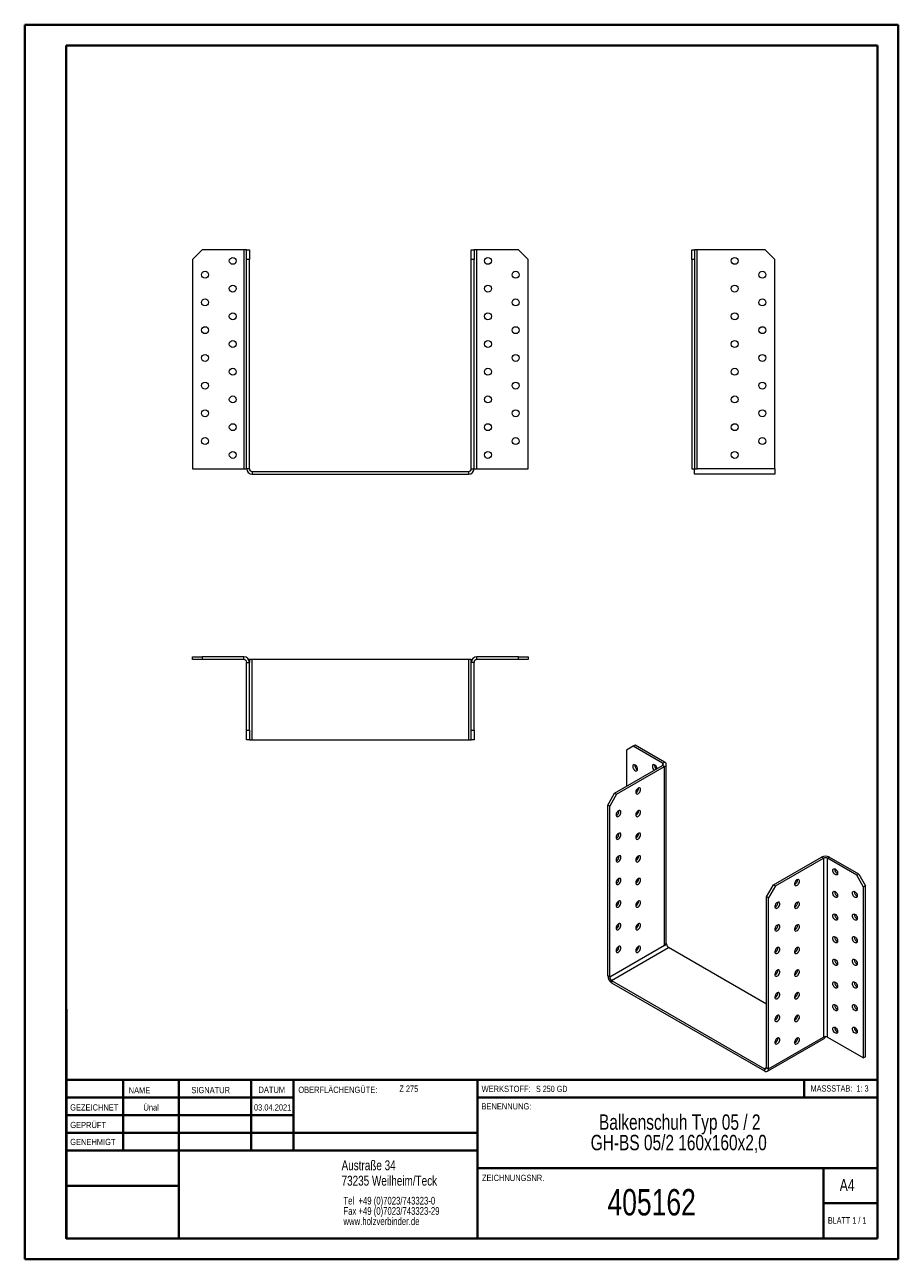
# Model space of a CAD drawing. Header units: millimetres. Extents: x 0 to 210, y 0 to 297.
import ezdxf

# ---------------------------------------------------------------- set-up
doc = ezdxf.new("R2010")
doc.units = ezdxf.units.MM
doc.styles.add('SLDTEXTSTYLE0', font='TXT', dxfattribs={"width": 0.75})
doc.styles.add('SLDTEXTSTYLE1', font='TXT', dxfattribs={"width": 0.681818})
doc.styles.add('SLDTEXTSTYLE2', font='TXT', dxfattribs={"width": 0.7})
doc.styles.add('SLDTEXTSTYLE3', font='TXT', dxfattribs={"width": 0.6875})

# ---------------------------------------------------------------- blocks, each defined once
blk = doc.blocks.new('SW_NOTE_0')
at = {"color": 0, "linetype": 'Continuous', "lineweight": 0, "char_height": 1.8521, "attachment_point": 1, "style": 'SLDTEXTSTYLE0'}
for s, insert in [('Tel  +49 (0)7023/743323-0', (0, 2.39)), ('Fax +49 (0)7023/743323-29', (0, -0.08)), ('www.holzverbinder.de', (0, -2.55))]:
    blk.add_mtext(s, dxfattribs=dict(at, insert=insert))
blk = doc.blocks.new('SW_NOTE_1')
at = {"color": 0, "linetype": 'Continuous', "lineweight": 0, "char_height": 3.7042, "attachment_point": 2, "style": 'SLDTEXTSTYLE0'}
for s, insert in [('Balkenschuh Typ 05 / 2', (26.74, 4.77)), ('GH-BS 05/2 160x160x2,0', (26.5, -0.16))]:
    blk.add_mtext(s, dxfattribs=dict(at, insert=insert))

msp = doc.modelspace()

# ---------------------------------------------------------------- linework, layer by layer
at = {"color": 7, "linetype": 'Continuous', "lineweight": 40}
for p, q in [((0.08, 0.21), (0.08, 297.21)), ((0.08, 297.21), (210.08, 297.21)), ((210.08, 0.21), (210.08, 297.21)), ((210.08, 292.21), (210.08, 297.21)), ((10.08, 292.21), (205.08, 292.21)), ((10.08, 5.21), (10.08, 292.21)), ((205.08, 5.21), (205.08, 292.21)), ((10.11, 60.37), (10.11, 5.12)), ((205.08, 43.37), (10.11, 43.37)), ((23.71, 43.37), (23.71, 26.37)), ((37.1, 43.37), (37.1, 5.12)), ((54.51, 43.37), (54.51, 26.37)), ((64.71, 26.37), (64.71, 43.37)), ((108.91, 43.37), (108.91, 5.12)), ((187.47, 39.12), (187.47, 43.37)), ((64.71, 39.1), (10.11, 39.1)), ((205.08, 39.12), (108.91, 39.12)), ((64.71, 34.87), (10.11, 34.87)), ((108.91, 30.62), (10.11, 30.62)), ((108.91, 26.37), (10.11, 26.37)), ((108.91, 22.12), (205.08, 22.12)), ((192.08, 5.21), (192.08, 22.21)), ((37.1, 17.87), (10.11, 17.87)), ((10.11, 13.71), (10.08, 13.71)), ((205.08, 13.71), (192.08, 13.71)), ((10.11, 9.46), (10.08, 9.46)), ((10.08, 5.21), (205.08, 5.21)), ((205.08, 5.21), (180.99, 5.21)), ((0.08, 0.21), (210.08, 0.21))]:
    msp.add_line(p, q, dxfattribs=at)
at = {"color": 7, "linetype": 'Continuous', "lineweight": 15}
for p, q in [((42.77, 243.06), (40.43, 240.73)), ((40.43, 240.73), (40.43, 190.4)), ((52.77, 243.06), (42.77, 243.06)), ((52.77, 243.06), (52.77, 190.4)), ((53.43, 243.06), (52.77, 243.06)), ((53.43, 243.06), (54.1, 243.06)), ((53.43, 240.73), (53.43, 243.06)), ((54.1, 240.73), (53.43, 240.73)), ((53.43, 190.4), (53.43, 240.73)), ((54.1, 243.06), (54.1, 240.73)), ((54.1, 190.4), (54.1, 240.73)), ((107.43, 243.06), (108.1, 243.06)), ((107.43, 240.73), (107.43, 243.06)), ((108.1, 240.73), (107.43, 240.73)), ((107.43, 190.4), (107.43, 240.73)), ((108.1, 243.06), (108.1, 240.73)), ((108.77, 243.06), (108.1, 243.06)), ((108.1, 190.4), (108.1, 240.73)), ((108.77, 190.4), (108.77, 243.06)), ((118.77, 243.06), (108.77, 243.06)), ((121.1, 240.73), (118.77, 243.06)), ((121.1, 190.4), (121.1, 240.73)), ((160.42, 243.06), (161.08, 243.06)), ((160.42, 240.73), (160.42, 243.06)), ((160.42, 240.73), (160.42, 190.4)), ((161.08, 240.73), (160.42, 240.73)), ((161.08, 243.06), (161.08, 240.73)), ((161.75, 243.06), (161.08, 243.06)), ((161.08, 240.73), (161.08, 190.4)), ((161.75, 190.4), (161.75, 243.06)), ((178.08, 243.06), (161.75, 243.06)), ((180.42, 240.73), (178.08, 243.06)), ((180.42, 190.4), (180.42, 240.73)), ((40.43, 190.4), (52.77, 190.4)), ((52.77, 190.4), (53.43, 190.4)), ((54.1, 190.4), (53.43, 190.4)), ((107.43, 190.4), (108.1, 190.4)), ((108.1, 190.4), (108.77, 190.4)), ((108.77, 190.4), (121.1, 190.4)), ((160.42, 190.4), (161.08, 190.4)), ((161.08, 190.4), (161.75, 190.4)), ((161.08, 189.06), (161.08, 190.4)), ((180.42, 190.4), (161.75, 190.4)), ((180.42, 190.4), (180.42, 189.06)), ((54.77, 189.73), (54.77, 189.06)), ((54.77, 189.73), (106.77, 189.73)), ((54.77, 189.06), (106.77, 189.06)), ((106.77, 189.73), (106.77, 189.06)), ((180.42, 189.06), (161.08, 189.06)), ((40.43, 144.49), (40.43, 145.16)), ((40.43, 145.16), (42.77, 145.16)), ((42.77, 144.49), (40.43, 144.49)), ((42.77, 145.16), (42.77, 144.49)), ((52.77, 145.16), (42.77, 145.16)), ((52.77, 144.49), (42.77, 144.49)), ((52.77, 144.49), (52.77, 145.16)), ((53.43, 143.82), (54.1, 143.82)), ((53.43, 127.49), (53.43, 143.82)), ((54.1, 144.49), (53.92, 144.49)), ((54.1, 144.49), (54.1, 143.82)), ((54.77, 144.49), (54.1, 144.49)), ((54.1, 127.49), (54.1, 143.82)), ((54.77, 125.16), (54.77, 144.49)), ((106.77, 144.49), (54.77, 144.49)), ((106.77, 144.49), (106.77, 125.16)), ((107.43, 144.49), (106.77, 144.49)), ((107.43, 144.49), (107.61, 144.49)), ((107.43, 143.82), (107.43, 144.49)), ((108.1, 143.82), (107.43, 143.82)), ((107.43, 127.49), (107.43, 143.82)), ((108.1, 127.49), (108.1, 143.82)), ((108.77, 144.49), (108.77, 145.16)), ((118.77, 145.16), (108.77, 145.16)), ((118.77, 144.49), (108.77, 144.49)), ((118.77, 144.49), (118.77, 145.16)), ((118.77, 145.16), (121.1, 145.16)), ((121.1, 144.49), (118.77, 144.49)), ((121.1, 145.16), (121.1, 144.49)), ((53.43, 127.49), (54.1, 127.49)), ((53.43, 125.16), (53.43, 127.49)), ((54.1, 125.16), (53.43, 125.16)), ((54.1, 127.49), (54.1, 125.16)), ((54.1, 125.16), (54.77, 125.16)), ((54.77, 125.16), (106.77, 125.16)), ((106.77, 125.16), (107.43, 125.16)), ((107.43, 127.49), (108.1, 127.49)), ((107.43, 125.16), (107.43, 127.49)), ((108.1, 125.16), (107.43, 125.16)), ((108.1, 127.49), (108.1, 125.16)), ((146.36, 123.63), (144.71, 122.68)), ((144.71, 122.68), (144.71, 113.97)), ((146.83, 123.9), (146.36, 123.63)), ((153.43, 119.55), (146.36, 123.63)), ((153.9, 119.82), (146.83, 123.9)), ((141.88, 112.34), (153.43, 119.01)), ((153.43, 119.55), (153.9, 119.82)), ((153.43, 119.55), (153.43, 119.01)), ((153.43, 119.01), (153.9, 118.73)), ((154.29, 76.27), (154.29, 119.28)), ((142.35, 112.07), (153.9, 118.73)), ((153.9, 75.73), (153.9, 118.73)), ((140.23, 109.48), (141.88, 112.34)), ((142.35, 112.07), (140.7, 109.21)), ((141.88, 112.34), (142.35, 112.07)), ((140.7, 109.21), (140.23, 109.48)), ((140.23, 68.38), (140.23, 109.48)), ((140.7, 68.11), (140.7, 109.21)), ((180.06, 90.3), (191.61, 96.96)), ((180.54, 90.02), (192.09, 96.69)), ((192.09, 96.69), (191.61, 96.96)), ((192.09, 96.69), (192.09, 53.69)), ((193.03, 96.69), (193.5, 96.96)), ((193.03, 53.69), (193.03, 96.69)), ((200.1, 92.61), (193.03, 96.69)), ((200.57, 92.88), (193.5, 96.96)), ((194.8, 94.04), (194.81, 94.16)), ((200.1, 92.61), (200.57, 92.88)), ((201.75, 89.75), (200.1, 92.61)), ((200.57, 92.88), (202.22, 90.02)), ((178.41, 87.44), (180.06, 90.3)), ((180.54, 90.02), (178.89, 87.17)), ((180.06, 90.3), (180.54, 90.02)), ((202.22, 90.02), (201.75, 89.75)), ((201.75, 48.65), (201.75, 89.75)), ((202.22, 48.92), (202.22, 90.02)), ((178.89, 87.17), (178.41, 87.44)), ((178.41, 46.34), (178.41, 87.44)), ((178.89, 46.07), (178.89, 87.17)), ((194.8, 88.59), (194.81, 88.71)), ((199.51, 88.59), (199.52, 88.71)), ((194.8, 83.15), (194.81, 83.27)), ((199.51, 83.15), (199.52, 83.27)), ((147.02, 80.25), (147.35, 80.06)), ((194.8, 77.71), (194.81, 77.83)), ((199.51, 77.71), (199.52, 77.83)), ((153.9, 75.73), (140.7, 68.11)), ((141.17, 67.29), (154.84, 75.19)), ((154.37, 76), (153.9, 75.73)), ((154.37, 76), (154.25, 76.07)), ((178.41, 61.58), (154.84, 75.19)), ((194.8, 72.26), (194.81, 72.38)), ((199.51, 72.26), (199.52, 72.38)), ((140.7, 68.11), (140.23, 68.38)), ((141.17, 67.29), (177.94, 46.07)), ((141.17, 67.29), (141.17, 66.75)), ((141.17, 66.75), (177.94, 45.52)), ((194.8, 66.82), (194.81, 66.94)), ((199.51, 66.82), (199.52, 66.94)), ((194.8, 61.38), (194.81, 61.49)), ((199.51, 61.38), (199.52, 61.5)), ((178.89, 46.07), (192.09, 53.69)), ((193.03, 53.69), (201.75, 48.65)), ((194.8, 55.93), (194.81, 56.05)), ((199.51, 55.93), (199.52, 56.05)), ((178.61, 45.46), (192.28, 53.35)), ((202.22, 48.92), (201.75, 48.65)), ((178.41, 46.34), (177.94, 46.07)), ((177.94, 46.07), (177.94, 45.52)), ((178.41, 46.34), (178.89, 46.07))]:
    msp.add_line(p, q, dxfattribs=at)
at = {"color": 7, "linetype": 'Continuous', "lineweight": 0}
for p, q in [((64.71, 39.12), (10.11, 39.12)), ((23.71, 5.21), (23.71, 5.12)), ((54.51, 5.21), (54.51, 5.12))]:
    msp.add_line(p, q, dxfattribs=at)
at = {"color": 7, "linetype": 'Continuous', "lineweight": 15, "flags": 128}
for points in [[(147.42, 118.12), (147.39, 118.34), (147.32, 118.56), (147.2, 118.78), (147.05, 118.97), (146.87, 119.11), (146.7, 119.2), (146.54, 119.22), (146.4, 119.17), (146.3, 119.06), (146.25, 118.9), (146.25, 118.7), (146.3, 118.47), (146.4, 118.25), (146.54, 118.04), (146.7, 117.87), (146.87, 117.76), (147.05, 117.7), (147.2, 117.72), (147.32, 117.8), (147.39, 117.94), (147.42, 118.12)], [(152.12, 118.25), (152.11, 118.34), (152.03, 118.56), (151.91, 118.78), (151.76, 118.97), (151.59, 119.11), (151.41, 119.2), (151.25, 119.22), (151.11, 119.17), (151.01, 119.06), (150.96, 118.9), (150.96, 118.7), (151.01, 118.47), (151.11, 118.25), (151.25, 118.04), (151.41, 117.87), (151.44, 117.86)], [(147.54, 113.56), (147.36, 113.43), (147.21, 113.25), (147.08, 113.04), (146.99, 112.81), (146.95, 112.59), (146.96, 112.4), (147.03, 112.25), (147.14, 112.15), (147.28, 112.12), (147.45, 112.16), (147.63, 112.26), (147.79, 112.42), (147.94, 112.62), (148.05, 112.84), (148.11, 113.06), (148.13, 113.27), (148.09, 113.45), (148, 113.57), (147.87, 113.64), (147.71, 113.63), (147.54, 113.56)], [(142.82, 108.12), (142.65, 107.99), (142.49, 107.81), (142.36, 107.6), (142.27, 107.37), (142.24, 107.15), (142.25, 106.96), (142.31, 106.8), (142.42, 106.71), (142.57, 106.68), (142.74, 106.72), (142.91, 106.82), (143.08, 106.97), (143.22, 107.17), (143.33, 107.39), (143.4, 107.62), (143.41, 107.83), (143.37, 108), (143.28, 108.13), (143.16, 108.19), (143, 108.19), (142.82, 108.12)], [(147.54, 108.12), (147.36, 107.99), (147.21, 107.81), (147.08, 107.6), (146.99, 107.37), (146.95, 107.15), (146.96, 106.96), (147.03, 106.8), (147.14, 106.71), (147.28, 106.68), (147.45, 106.72), (147.63, 106.82), (147.79, 106.97), (147.94, 107.17), (148.05, 107.39), (148.11, 107.62), (148.13, 107.83), (148.09, 108), (148, 108.13), (147.87, 108.19), (147.71, 108.19), (147.54, 108.12)], [(142.82, 102.68), (142.65, 102.55), (142.49, 102.37), (142.36, 102.15), (142.27, 101.93), (142.24, 101.71), (142.25, 101.51), (142.31, 101.36), (142.42, 101.27), (142.57, 101.24), (142.74, 101.27), (142.91, 101.37), (143.08, 101.53), (143.22, 101.73), (143.33, 101.95), (143.4, 102.18), (143.41, 102.39), (143.37, 102.56), (143.28, 102.69), (143.16, 102.75), (143, 102.75), (142.82, 102.68)], [(147.54, 102.68), (147.36, 102.55), (147.21, 102.37), (147.08, 102.15), (146.99, 101.93), (146.95, 101.71), (146.96, 101.51), (147.03, 101.36), (147.14, 101.27), (147.28, 101.23), (147.45, 101.27), (147.63, 101.37), (147.79, 101.53), (147.94, 101.73), (148.05, 101.95), (148.11, 102.18), (148.13, 102.39), (148.09, 102.56), (148, 102.69), (147.87, 102.75), (147.71, 102.75), (147.54, 102.68)], [(142.82, 97.23), (142.65, 97.1), (142.49, 96.92), (142.36, 96.71), (142.27, 96.48), (142.24, 96.26), (142.25, 96.07), (142.31, 95.92), (142.42, 95.82), (142.57, 95.79), (142.74, 95.83), (142.91, 95.93), (143.08, 96.09), (143.22, 96.28), (143.33, 96.51), (143.4, 96.73), (143.41, 96.94), (143.37, 97.12), (143.28, 97.24), (143.16, 97.31), (143, 97.3), (142.82, 97.23)], [(147.54, 97.23), (147.36, 97.1), (147.21, 96.92), (147.08, 96.71), (146.99, 96.48), (146.95, 96.26), (146.96, 96.07), (147.03, 95.92), (147.14, 95.82), (147.28, 95.79), (147.45, 95.83), (147.63, 95.93), (147.79, 96.09), (147.94, 96.28), (148.05, 96.51), (148.11, 96.73), (148.13, 96.94), (148.09, 97.12), (148, 97.24), (147.87, 97.31), (147.71, 97.3), (147.54, 97.23)], [(194.32, 93.77), (194.35, 93.95), (194.43, 94.09), (194.55, 94.17), (194.7, 94.18), (194.87, 94.13), (195.04, 94.01), (195.21, 93.84), (195.35, 93.64), (195.44, 93.41), (195.5, 93.19), (195.5, 92.99), (195.44, 92.82), (195.35, 92.71), (195.21, 92.67), (195.04, 92.69), (194.87, 92.77), (194.7, 92.92), (194.55, 93.11), (194.43, 93.32), (194.35, 93.55), (194.32, 93.77)], [(142.82, 91.79), (142.65, 91.66), (142.49, 91.48), (142.36, 91.27), (142.27, 91.04), (142.24, 90.82), (142.25, 90.63), (142.31, 90.47), (142.42, 90.38), (142.57, 90.35), (142.74, 90.39), (142.91, 90.49), (143.08, 90.64), (143.22, 90.84), (143.33, 91.06), (143.4, 91.29), (143.41, 91.5), (143.37, 91.67), (143.28, 91.8), (143.16, 91.86), (143, 91.86), (142.82, 91.79)], [(147.54, 91.79), (147.36, 91.66), (147.21, 91.48), (147.08, 91.27), (146.99, 91.04), (146.95, 90.82), (146.96, 90.63), (147.03, 90.47), (147.14, 90.38), (147.28, 90.35), (147.45, 90.38), (147.63, 90.49), (147.79, 90.64), (147.94, 90.84), (148.05, 91.06), (148.11, 91.29), (148.13, 91.5), (148.09, 91.67), (148, 91.8), (147.87, 91.86), (147.71, 91.86), (147.54, 91.79)], [(185.72, 91.52), (185.55, 91.39), (185.39, 91.21), (185.26, 91), (185.17, 90.77), (185.13, 90.55), (185.15, 90.36), (185.21, 90.2), (185.32, 90.11), (185.47, 90.08), (185.63, 90.12), (185.81, 90.22), (185.98, 90.37), (186.12, 90.57), (186.23, 90.79), (186.3, 91.02), (186.31, 91.23), (186.27, 91.4), (186.18, 91.53), (186.05, 91.59), (185.9, 91.59), (185.72, 91.52)], [(142.82, 86.35), (142.65, 86.22), (142.49, 86.04), (142.36, 85.82), (142.27, 85.6), (142.24, 85.38), (142.25, 85.18), (142.31, 85.03), (142.42, 84.93), (142.57, 84.9), (142.74, 84.94), (142.91, 85.04), (143.08, 85.2), (143.22, 85.4), (143.33, 85.62), (143.4, 85.85), (143.41, 86.06), (143.37, 86.23), (143.28, 86.36), (143.16, 86.42), (143, 86.42), (142.82, 86.35)], [(147.54, 86.35), (147.36, 86.21), (147.21, 86.04), (147.08, 85.82), (146.99, 85.6), (146.95, 85.38), (146.96, 85.18), (147.03, 85.03), (147.14, 84.93), (147.28, 84.9), (147.45, 84.94), (147.63, 85.04), (147.79, 85.2), (147.94, 85.4), (148.05, 85.62), (148.11, 85.84), (148.13, 86.05), (148.09, 86.23), (148, 86.35), (147.87, 86.42), (147.71, 86.42), (147.54, 86.35)], [(181.01, 86.08), (180.83, 85.95), (180.68, 85.77), (180.55, 85.55), (180.46, 85.33), (180.42, 85.11), (180.43, 84.91), (180.5, 84.76), (180.61, 84.67), (180.75, 84.64), (180.92, 84.67), (181.1, 84.77), (181.26, 84.93), (181.41, 85.13), (181.52, 85.35), (181.58, 85.58), (181.59, 85.79), (181.56, 85.96), (181.47, 86.09), (181.34, 86.15), (181.18, 86.15), (181.01, 86.08)], [(185.72, 86.08), (185.55, 85.95), (185.39, 85.77), (185.26, 85.55), (185.17, 85.33), (185.13, 85.11), (185.15, 84.91), (185.21, 84.76), (185.32, 84.67), (185.47, 84.64), (185.63, 84.67), (185.81, 84.77), (185.98, 84.93), (186.12, 85.13), (186.23, 85.35), (186.3, 85.58), (186.31, 85.79), (186.27, 85.96), (186.18, 86.09), (186.05, 86.15), (185.9, 86.15), (185.72, 86.08)], [(194.32, 88.32), (194.35, 88.51), (194.43, 88.65), (194.55, 88.73), (194.7, 88.74), (194.87, 88.69), (195.04, 88.57), (195.21, 88.4), (195.35, 88.19), (195.44, 87.97), (195.5, 87.75), (195.5, 87.54), (195.44, 87.38), (195.35, 87.27), (195.21, 87.22), (195.04, 87.24), (194.87, 87.33), (194.7, 87.47), (194.55, 87.66), (194.43, 87.88), (194.35, 88.11), (194.32, 88.32)], [(199.04, 88.32), (199.06, 88.51), (199.14, 88.65), (199.26, 88.73), (199.41, 88.74), (199.58, 88.69), (199.76, 88.57), (199.92, 88.4), (200.06, 88.2), (200.16, 87.97), (200.21, 87.75), (200.21, 87.54), (200.16, 87.38), (200.06, 87.27), (199.92, 87.22), (199.76, 87.24), (199.58, 87.33), (199.41, 87.47), (199.26, 87.66), (199.14, 87.88), (199.06, 88.11), (199.04, 88.32)], [(194.32, 82.88), (194.35, 83.06), (194.43, 83.2), (194.55, 83.28), (194.7, 83.3), (194.87, 83.24), (195.04, 83.13), (195.21, 82.96), (195.35, 82.75), (195.44, 82.53), (195.5, 82.3), (195.5, 82.1), (195.44, 81.94), (195.35, 81.83), (195.21, 81.78), (195.04, 81.8), (194.87, 81.88), (194.7, 82.03), (194.55, 82.22), (194.43, 82.44), (194.35, 82.66), (194.32, 82.88)], [(199.04, 82.88), (199.06, 83.06), (199.14, 83.2), (199.26, 83.28), (199.41, 83.3), (199.58, 83.24), (199.76, 83.13), (199.92, 82.96), (200.06, 82.75), (200.16, 82.53), (200.21, 82.3), (200.21, 82.1), (200.16, 81.94), (200.06, 81.83), (199.92, 81.78), (199.76, 81.8), (199.58, 81.89), (199.41, 82.03), (199.26, 82.22), (199.14, 82.44), (199.06, 82.66), (199.04, 82.88)], [(142.82, 80.9), (142.65, 80.77), (142.49, 80.59), (142.36, 80.38), (142.27, 80.15), (142.24, 79.93), (142.25, 79.74), (142.31, 79.59), (142.42, 79.49), (142.57, 79.46), (142.74, 79.5), (142.91, 79.6), (143.08, 79.76), (143.22, 79.95), (143.33, 80.18), (143.4, 80.4), (143.41, 80.61), (143.37, 80.79), (143.28, 80.91), (143.16, 80.98), (143, 80.97), (142.82, 80.9)], [(147.54, 80.9), (147.36, 80.77), (147.21, 80.59), (147.08, 80.38), (146.99, 80.15), (146.95, 79.93), (146.96, 79.74), (147.03, 79.59), (147.14, 79.49), (147.28, 79.46), (147.45, 79.5), (147.63, 79.6), (147.79, 79.76), (147.94, 79.95), (148.05, 80.18), (148.11, 80.4), (148.13, 80.61), (148.09, 80.79), (148, 80.91), (147.87, 80.97), (147.71, 80.97), (147.54, 80.9)], [(181.01, 80.63), (180.83, 80.5), (180.68, 80.32), (180.55, 80.11), (180.46, 79.88), (180.42, 79.66), (180.43, 79.47), (180.5, 79.32), (180.61, 79.22), (180.75, 79.19), (180.92, 79.23), (181.1, 79.33), (181.26, 79.49), (181.41, 79.69), (181.52, 79.91), (181.58, 80.13), (181.59, 80.34), (181.56, 80.52), (181.47, 80.64), (181.34, 80.71), (181.18, 80.7), (181.01, 80.63)], [(185.72, 80.63), (185.55, 80.5), (185.39, 80.32), (185.26, 80.11), (185.17, 79.88), (185.13, 79.66), (185.15, 79.47), (185.21, 79.32), (185.32, 79.22), (185.47, 79.19), (185.63, 79.23), (185.81, 79.33), (185.98, 79.49), (186.12, 79.69), (186.23, 79.91), (186.3, 80.13), (186.31, 80.34), (186.27, 80.52), (186.18, 80.64), (186.05, 80.71), (185.9, 80.7), (185.72, 80.63)], [(194.32, 77.43), (194.35, 77.62), (194.43, 77.76), (194.55, 77.84), (194.7, 77.85), (194.87, 77.8), (195.04, 77.68), (195.21, 77.51), (195.35, 77.31), (195.44, 77.08), (195.5, 76.86), (195.5, 76.66), (195.44, 76.49), (195.35, 76.38), (195.21, 76.33), (195.04, 76.36), (194.87, 76.44), (194.7, 76.59), (194.55, 76.77), (194.43, 76.99), (194.35, 77.22), (194.32, 77.43)], [(199.04, 77.43), (199.06, 77.62), (199.14, 77.76), (199.26, 77.84), (199.41, 77.85), (199.58, 77.8), (199.76, 77.68), (199.92, 77.51), (200.06, 77.31), (200.16, 77.08), (200.21, 76.86), (200.21, 76.66), (200.16, 76.49), (200.06, 76.38), (199.92, 76.34), (199.76, 76.36), (199.58, 76.44), (199.41, 76.59), (199.26, 76.77), (199.14, 76.99), (199.06, 77.22), (199.04, 77.43)], [(142.82, 75.46), (142.65, 75.33), (142.49, 75.15), (142.36, 74.94), (142.27, 74.71), (142.24, 74.49), (142.25, 74.29), (142.31, 74.14), (142.42, 74.05), (142.57, 74.02), (142.74, 74.05), (142.91, 74.16), (143.08, 74.31), (143.22, 74.51), (143.33, 74.73), (143.4, 74.96), (143.41, 75.17), (143.37, 75.34), (143.28, 75.47), (143.16, 75.53), (143, 75.53), (142.82, 75.46)], [(147.54, 75.46), (147.36, 75.33), (147.21, 75.15), (147.08, 74.94), (146.99, 74.71), (146.95, 74.49), (146.96, 74.29), (147.03, 74.14), (147.14, 74.05), (147.28, 74.02), (147.45, 74.05), (147.63, 74.16), (147.79, 74.31), (147.94, 74.51), (148.05, 74.73), (148.11, 74.96), (148.13, 75.17), (148.09, 75.34), (148, 75.47), (147.87, 75.53), (147.71, 75.53), (147.54, 75.46)], [(154.29, 76.27), (154.28, 76.17), (154.25, 76.07)], [(181.01, 75.19), (180.83, 75.06), (180.68, 74.88), (180.55, 74.67), (180.46, 74.44), (180.42, 74.22), (180.43, 74.03), (180.5, 73.87), (180.61, 73.78), (180.75, 73.75), (180.92, 73.79), (181.1, 73.89), (181.26, 74.04), (181.41, 74.24), (181.52, 74.46), (181.58, 74.69), (181.59, 74.9), (181.56, 75.07), (181.47, 75.2), (181.34, 75.26), (181.18, 75.26), (181.01, 75.19)], [(185.72, 75.19), (185.55, 75.06), (185.39, 74.88), (185.26, 74.67), (185.17, 74.44), (185.13, 74.22), (185.15, 74.03), (185.21, 73.87), (185.32, 73.78), (185.47, 73.75), (185.63, 73.79), (185.81, 73.89), (185.98, 74.04), (186.12, 74.24), (186.23, 74.46), (186.3, 74.69), (186.31, 74.9), (186.27, 75.07), (186.18, 75.2), (186.05, 75.26), (185.9, 75.26), (185.72, 75.19)], [(194.32, 71.99), (194.35, 72.18), (194.43, 72.31), (194.55, 72.39), (194.7, 72.41), (194.87, 72.35), (195.04, 72.24), (195.21, 72.07), (195.35, 71.86), (195.44, 71.64), (195.5, 71.42), (195.5, 71.21), (195.44, 71.05), (195.35, 70.94), (195.21, 70.89), (195.04, 70.91), (194.87, 71), (194.7, 71.14), (194.55, 71.33), (194.43, 71.55), (194.35, 71.78), (194.32, 71.99)], [(199.04, 71.99), (199.06, 72.18), (199.14, 72.32), (199.26, 72.4), (199.41, 72.41), (199.58, 72.36), (199.76, 72.24), (199.92, 72.07), (200.06, 71.86), (200.16, 71.64), (200.21, 71.42), (200.21, 71.21), (200.16, 71.05), (200.06, 70.94), (199.92, 70.89), (199.76, 70.91), (199.58, 71), (199.41, 71.14), (199.26, 71.33), (199.14, 71.55), (199.06, 71.78), (199.04, 71.99)], [(181.01, 69.75), (180.83, 69.62), (180.68, 69.44), (180.55, 69.22), (180.46, 69), (180.42, 68.78), (180.43, 68.58), (180.5, 68.43), (180.61, 68.34), (180.75, 68.31), (180.92, 68.34), (181.1, 68.44), (181.26, 68.6), (181.41, 68.8), (181.52, 69.02), (181.58, 69.25), (181.59, 69.46), (181.56, 69.63), (181.47, 69.76), (181.34, 69.82), (181.18, 69.82), (181.01, 69.75)], [(185.72, 69.75), (185.55, 69.62), (185.39, 69.44), (185.26, 69.22), (185.17, 69), (185.13, 68.78), (185.15, 68.58), (185.21, 68.43), (185.32, 68.34), (185.47, 68.3), (185.63, 68.34), (185.81, 68.44), (185.98, 68.6), (186.12, 68.8), (186.23, 69.02), (186.3, 69.25), (186.31, 69.46), (186.27, 69.63), (186.18, 69.76), (186.05, 69.82), (185.9, 69.82), (185.72, 69.75)], [(194.32, 66.55), (194.35, 66.73), (194.43, 66.87), (194.55, 66.95), (194.7, 66.96), (194.87, 66.91), (195.04, 66.79), (195.21, 66.63), (195.35, 66.42), (195.44, 66.2), (195.5, 65.97), (195.5, 65.77), (195.44, 65.61), (195.35, 65.49), (195.21, 65.45), (195.04, 65.47), (194.87, 65.55), (194.7, 65.7), (194.55, 65.89), (194.43, 66.1), (194.35, 66.33), (194.32, 66.55)], [(199.04, 66.55), (199.06, 66.73), (199.14, 66.87), (199.26, 66.95), (199.41, 66.97), (199.58, 66.91), (199.76, 66.8), (199.92, 66.63), (200.06, 66.42), (200.16, 66.2), (200.21, 65.97), (200.21, 65.77), (200.16, 65.61), (200.06, 65.5), (199.92, 65.45), (199.76, 65.47), (199.58, 65.55), (199.41, 65.7), (199.26, 65.89), (199.14, 66.11), (199.06, 66.33), (199.04, 66.55)], [(181.01, 64.3), (180.83, 64.17), (180.68, 63.99), (180.55, 63.78), (180.46, 63.55), (180.42, 63.33), (180.43, 63.14), (180.5, 62.99), (180.61, 62.89), (180.75, 62.86), (180.92, 62.9), (181.1, 63), (181.26, 63.16), (181.41, 63.35), (181.52, 63.58), (181.58, 63.8), (181.59, 64.01), (181.56, 64.19), (181.47, 64.31), (181.34, 64.38), (181.18, 64.37), (181.01, 64.3)], [(185.72, 64.3), (185.55, 64.17), (185.39, 63.99), (185.26, 63.78), (185.17, 63.55), (185.13, 63.33), (185.15, 63.14), (185.21, 62.99), (185.32, 62.89), (185.47, 62.86), (185.63, 62.9), (185.81, 63), (185.98, 63.16), (186.12, 63.35), (186.23, 63.58), (186.3, 63.8), (186.31, 64.01), (186.27, 64.19), (186.18, 64.31), (186.05, 64.38), (185.9, 64.37), (185.72, 64.3)], [(194.32, 61.1), (194.35, 61.29), (194.43, 61.43), (194.55, 61.51), (194.7, 61.52), (194.87, 61.47), (195.04, 61.35), (195.21, 61.18), (195.35, 60.98), (195.44, 60.75), (195.5, 60.53), (195.5, 60.33), (195.44, 60.16), (195.35, 60.05), (195.21, 60), (195.04, 60.02), (194.87, 60.11), (194.7, 60.25), (194.55, 60.44), (194.43, 60.66), (194.35, 60.89), (194.32, 61.1)], [(199.04, 61.1), (199.06, 61.29), (199.14, 61.43), (199.26, 61.51), (199.41, 61.52), (199.58, 61.47), (199.76, 61.35), (199.92, 61.18), (200.06, 60.98), (200.16, 60.75), (200.21, 60.53), (200.21, 60.33), (200.16, 60.16), (200.06, 60.05), (199.92, 60), (199.76, 60.02), (199.58, 60.11), (199.41, 60.25), (199.26, 60.44), (199.14, 60.66), (199.06, 60.89), (199.04, 61.1)], [(181.01, 58.86), (180.83, 58.73), (180.68, 58.55), (180.55, 58.34), (180.46, 58.11), (180.42, 57.89), (180.43, 57.7), (180.5, 57.54), (180.61, 57.45), (180.75, 57.42), (180.92, 57.46), (181.1, 57.56), (181.26, 57.71), (181.41, 57.91), (181.52, 58.13), (181.58, 58.36), (181.59, 58.57), (181.56, 58.74), (181.47, 58.87), (181.34, 58.93), (181.18, 58.93), (181.01, 58.86)], [(185.72, 58.86), (185.55, 58.73), (185.39, 58.55), (185.26, 58.34), (185.17, 58.11), (185.13, 57.89), (185.15, 57.7), (185.21, 57.54), (185.32, 57.45), (185.47, 57.42), (185.63, 57.45), (185.81, 57.56), (185.98, 57.71), (186.12, 57.91), (186.23, 58.13), (186.3, 58.36), (186.31, 58.57), (186.27, 58.74), (186.18, 58.87), (186.05, 58.93), (185.9, 58.93), (185.72, 58.86)], [(181.01, 53.42), (180.83, 53.28), (180.68, 53.11), (180.55, 52.89), (180.46, 52.67), (180.42, 52.45), (180.43, 52.25), (180.5, 52.1), (180.61, 52), (180.75, 51.97), (180.92, 52.01), (181.1, 52.11), (181.26, 52.27), (181.41, 52.47), (181.52, 52.69), (181.58, 52.92), (181.59, 53.13), (181.56, 53.3), (181.47, 53.43), (181.34, 53.49), (181.18, 53.49), (181.01, 53.42)], [(185.72, 53.41), (185.55, 53.28), (185.39, 53.11), (185.26, 52.89), (185.17, 52.67), (185.13, 52.45), (185.15, 52.25), (185.21, 52.1), (185.32, 52), (185.47, 51.97), (185.63, 52.01), (185.81, 52.11), (185.98, 52.27), (186.12, 52.47), (186.23, 52.69), (186.3, 52.91), (186.31, 53.12), (186.27, 53.3), (186.18, 53.42), (186.05, 53.49), (185.9, 53.48), (185.72, 53.41)], [(194.32, 55.66), (194.35, 55.85), (194.43, 55.98), (194.55, 56.06), (194.7, 56.08), (194.87, 56.02), (195.04, 55.91), (195.21, 55.74), (195.35, 55.53), (195.44, 55.31), (195.5, 55.08), (195.5, 54.88), (195.44, 54.72), (195.35, 54.61), (195.21, 54.56), (195.04, 54.58), (194.87, 54.67), (194.7, 54.81), (194.55, 55), (194.43, 55.22), (194.35, 55.44), (194.32, 55.66)], [(199.04, 55.66), (199.06, 55.85), (199.14, 55.98), (199.26, 56.06), (199.41, 56.08), (199.58, 56.02), (199.76, 55.91), (199.92, 55.74), (200.06, 55.53), (200.16, 55.31), (200.21, 55.09), (200.21, 54.88), (200.16, 54.72), (200.06, 54.61), (199.92, 54.56), (199.76, 54.58), (199.58, 54.67), (199.41, 54.81), (199.26, 55), (199.14, 55.22), (199.06, 55.44), (199.04, 55.66)]]:
    msp.add_lwpolyline(points, dxfattribs=at)
at = {"color": 7, "linetype": 'Continuous', "lineweight": 15}
for centre in [(50.1, 240.4), (111.43, 240.4), (170.75, 240.4), (43.43, 237.06), (118.1, 237.06), (177.42, 237.06), (50.1, 233.73), (111.43, 233.73), (170.75, 233.73), (43.43, 230.4), (118.1, 230.4), (177.42, 230.4), (50.1, 227.06), (111.43, 227.06), (170.75, 227.06), (43.43, 223.73), (118.1, 223.73), (177.42, 223.73), (50.1, 220.4), (111.43, 220.4), (170.75, 220.4), (43.43, 217.06), (118.1, 217.06), (177.42, 217.06), (50.1, 213.73), (111.43, 213.73), (170.75, 213.73), (43.43, 210.4), (118.1, 210.4), (177.42, 210.4), (50.1, 207.06), (111.43, 207.06), (170.75, 207.06), (43.43, 203.73), (118.1, 203.73), (177.42, 203.73), (50.1, 200.4), (111.43, 200.4), (170.75, 200.4), (43.43, 197.06), (118.1, 197.06), (177.42, 197.06), (50.1, 193.73), (111.43, 193.73), (170.75, 193.73)]:
    msp.add_circle(centre, 0.833, dxfattribs=at)
for centre, radius, start, end in [((54.77, 190.4), 1.33, 180, 270), ((54.77, 190.4), 0.667, 180, 270), ((106.77, 190.4), 0.667, 270, 360), ((106.77, 190.4), 1.33, 270, 360), ((52.77, 143.82), 1.33, 0, 90), ((52.77, 143.82), 0.667, 0, 90), ((108.77, 143.82), 1.33, 90, 180), ((108.77, 143.82), 0.667, 90, 180), ((147.91, 119.08), 1.19, 174.6622, 245.3325), ((152.66, 119.1), 1.23, 175.5799, 232.1206), ((153.33, 119.28), 0.291, 290.7834, 69.2166), ((153.69, 119.28), 0.582, 290.7834, 69.2166), ((146.46, 113.5), 1.19, 294.6675, 5.3379), ((147.91, 113.58), 1.15, 218.3643, 236.1064), ((146.14, 112.6), 1.29, 8.8377, 31.9506), ((141.75, 108.06), 1.19, 294.6675, 5.3379), ((146.46, 108.06), 1.19, 294.6675, 5.3379), ((147.91, 108.14), 1.15, 218.3643, 236.1064), ((146.14, 107.16), 1.29, 8.8377, 31.9506), ((141.75, 102.62), 1.19, 294.6675, 5.3379), ((146.46, 102.62), 1.19, 294.6675, 5.3379), ((147.91, 102.7), 1.15, 218.3643, 236.1064), ((146.14, 101.72), 1.29, 8.8377, 31.9506), ((141.75, 97.17), 1.19, 294.6675, 5.3379), ((146.46, 97.17), 1.19, 294.6675, 5.3379), ((147.91, 97.25), 1.15, 218.3643, 236.1064), ((146.14, 96.27), 1.29, 8.8377, 31.9506), ((192.56, 95.14), 2.05, 62.6097, 117.3903), ((192.56, 95.78), 1.02, 62.6097, 117.3903), ((196.01, 94.06), 1.21, 181.1951, 244.907), ((141.75, 91.73), 1.19, 294.6675, 5.3379), ((146.46, 91.73), 1.19, 294.6675, 5.3379), ((147.91, 91.81), 1.15, 218.3643, 236.1064), ((146.14, 90.83), 1.29, 8.8377, 31.9506), ((184.65, 91.46), 1.19, 294.6675, 5.3379), ((141.75, 86.29), 1.19, 294.6675, 5.3379), ((146.46, 86.29), 1.19, 294.6675, 5.3379), ((196.01, 88.62), 1.21, 181.1951, 244.907), ((200.72, 88.62), 1.21, 181.1951, 244.907), ((147.91, 86.37), 1.15, 218.3643, 236.1064), ((146.14, 85.39), 1.29, 8.8377, 31.9506), ((179.93, 86.02), 1.19, 294.6675, 5.3379), ((184.65, 86.02), 1.19, 294.6675, 5.3379), ((141.75, 80.84), 1.19, 294.6675, 5.3379), ((146.46, 80.84), 1.19, 294.6675, 5.3379), ((179.93, 80.57), 1.19, 294.6675, 5.3379), ((184.65, 80.57), 1.19, 294.6675, 5.3379), ((196.01, 83.18), 1.21, 181.1951, 244.907), ((200.72, 83.18), 1.21, 181.1951, 244.907), ((196.01, 77.73), 1.21, 181.1951, 244.907), ((200.72, 77.73), 1.21, 181.1951, 244.907), ((141.75, 75.4), 1.19, 294.6675, 5.3379), ((146.46, 75.4), 1.19, 294.6675, 5.3379), ((153.52, 76.45), 0.818, 297.6449, 332.3489), ((155.4, 76.05), 1.02, 182.6055, 237.3945), ((179.93, 75.13), 1.19, 294.6675, 5.3379), ((184.65, 75.13), 1.19, 294.6675, 5.3379), ((196.01, 72.29), 1.21, 181.1951, 244.907), ((200.72, 72.29), 1.21, 181.1951, 244.907), ((142.28, 68.48), 2.05, 182.6055, 237.3945), ((179.93, 69.69), 1.19, 294.6675, 5.3379), ((184.65, 69.69), 1.19, 294.6675, 5.3379), ((141.73, 68.16), 1.02, 182.6055, 237.3945), ((196.01, 66.84), 1.21, 181.1951, 244.907), ((200.72, 66.85), 1.21, 181.1951, 244.907), ((179.93, 64.24), 1.19, 294.6675, 5.3379), ((184.65, 64.24), 1.19, 294.6675, 5.3379), ((196.01, 61.4), 1.21, 181.1951, 244.907), ((200.72, 61.4), 1.21, 181.1951, 244.907), ((179.93, 58.8), 1.19, 294.6675, 5.3379), ((184.65, 58.8), 1.19, 294.6675, 5.3379), ((179.93, 53.36), 1.19, 294.6675, 5.3379), ((184.65, 53.36), 1.19, 294.6675, 5.3379), ((192.56, 52.78), 1.02, 62.6097, 117.3903), ((191.96, 53.84), 0.589, 303.1955, 355.8909), ((196.01, 55.96), 1.21, 181.1951, 244.907), ((200.72, 55.96), 1.21, 181.1951, 244.907), ((178.13, 46.29), 0.291, 230.7967, 9.214), ((178.31, 45.97), 0.582, 230.7967, 9.214)]:
    msp.add_arc(centre, radius, start, end, dxfattribs=at)

# ---------------------------------------------------------------- block references
at = {"color": 7, "linetype": 'Continuous', "lineweight": 0}
for name, p in [('SW_NOTE_1', (130.8, 30.31)), ('SW_NOTE_0', (76.7, 12.85))]:
    msp.add_blockref(name, p, dxfattribs=at)

# ---------------------------------------------------------------- texts
for s, insert, char_height, attachment_point, style in [('NAME', (25.07, 41.62), 1.5, 1, 'SLDTEXTSTYLE0'), ('SIGNATUR', (40.14, 41.68), 1.5, 1, 'SLDTEXTSTYLE0'), ('DATUM', (56.28, 41.74), 1.5, 1, 'SLDTEXTSTYLE0'), ('OBERFLÄCHENGÜTE:', (65.86, 41.74), 1.5, 1, 'SLDTEXTSTYLE0'), ('Z 275', (90.14, 42.03), 1.587, 1, 'SLDTEXTSTYLE2'), ('WERKSTOFF:', (109.91, 41.96), 1.5, 1, 'SLDTEXTSTYLE0'), ('S 250 GD', (122.99, 41.96), 1.5, 1, 'SLDTEXTSTYLE3'), ('MASSSTAB:  1: 3', (188.99, 42.07), 1.5, 1, 'SLDTEXTSTYLE2'), ('GEZEICHNET', (11, 37.51), 1.5, 1, 'SLDTEXTSTYLE0'), ('Ünal', (30.47, 37.5), 1.499, 2, 'SLDTEXTSTYLE0'), ('03.04.2021', (59.68, 37.5), 1.499, 2, 'SLDTEXTSTYLE0'), ('BENENNUNG:', (109.88, 37.77), 1.5, 1, 'SLDTEXTSTYLE0'), ('GEPRÜFT', (11.03, 33.28), 1.5, 1, 'SLDTEXTSTYLE0'), ('GENEHMIGT', (11.02, 29.19), 1.5, 1, 'SLDTEXTSTYLE0'), ('Austraße 34', (76.25, 24.02), 2.3813, 1, 'SLDTEXTSTYLE0'), ('73235 Weilheim/Teck', (76.25, 20.32), 2.3813, 1, 'SLDTEXTSTYLE0'), ('ZEICHNUNGSNR.', (110, 20.55), 1.5, 1, 'SLDTEXTSTYLE0'), ('A4', (196, 19.52), 2.91, 1, 'SLDTEXTSTYLE0'), ('405162', (150.79, 17.12), 6.35, 2, 'SLDTEXTSTYLE0'), ('BLATT 1 / 1', (193.16, 10.36), 1.5875, 1, 'SLDTEXTSTYLE1')]:
    msp.add_mtext(s, dxfattribs=dict(at, insert=insert, char_height=char_height, attachment_point=attachment_point, style=style))

doc.saveas('drawing.dxf')
